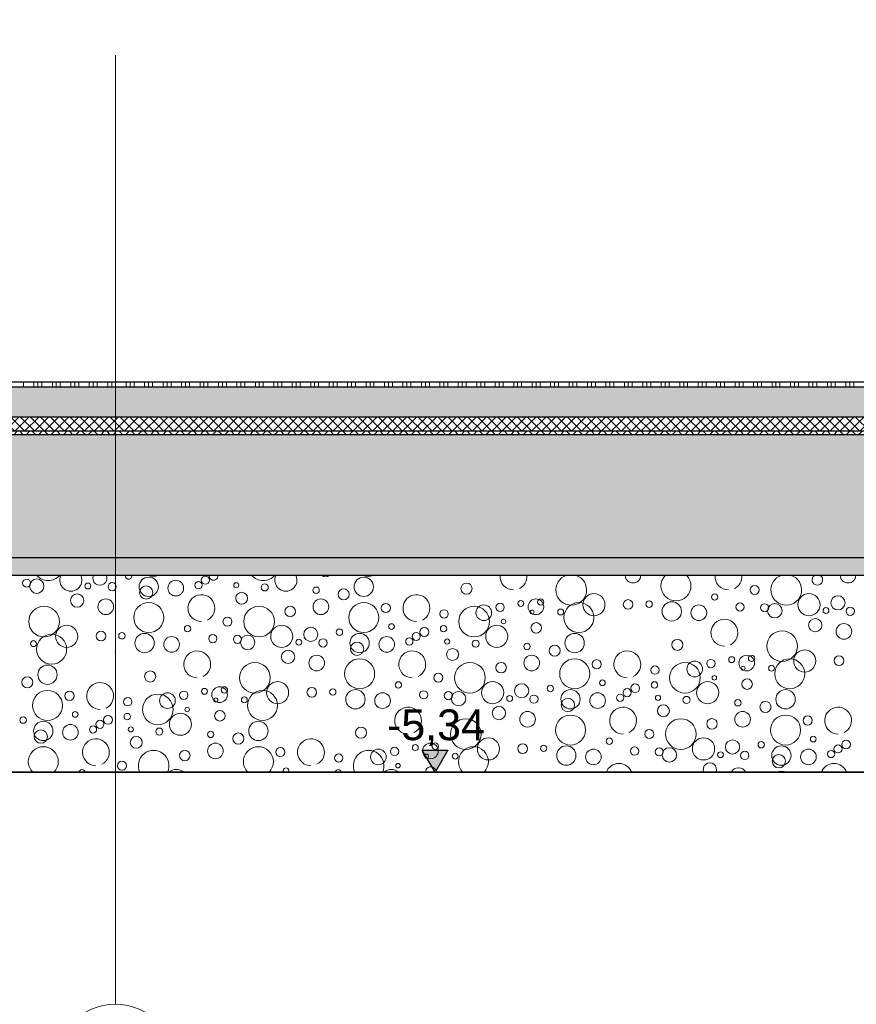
# Model space of a CAD drawing. Header units: metres. Extents: x -12 to 62.3, y -22.2 to 2.8.
# Tile 45 of 214: x 24.6 to 26.9, y -16.2 to -13.4. Entities that reach past the tile are written whole.
import ezdxf

# ---------------------------------------------------------------- set-up
doc = ezdxf.new("R2010")
doc.units = ezdxf.units.M
doc.header["$LTSCALE"] = 20
doc.header["$MEASUREMENT"] = 0
doc.linetypes.add('Raster', pattern=[0.2, 0.1, -0.05, 0, -0.05])
doc.linetypes.add('Strichlinie', pattern=[0.2, 0.15, -0.05])
doc.layers.get('0').update_dxf_attribs({"color": 8, "lineweight": 9})
doc.layers.get('Defpoints').update_dxf_attribs({"color": 8, "lineweight": 9})
for name, color, linetype in [('EG__..___A_____ZEICHNEN', 8, 'Continuous'), ('Neubau_A - Bodenaustausch', 8, 'Continuous'), ('Neubau_A - Sauberkeitsschicht', 8, 'Continuous'), ('Neubau_A-Bodenplatte', 8, 'Continuous'), ('Neubau_B-Bodenaufbau', 8, 'Continuous'), ('Neubau_R-Konstruktionsraster gross', 33, 'Continuous'), ('Neubau_T-Bemaßung', 8, 'Continuous')]:
    doc.layers.add(name, color=color, linetype=linetype)
doc.layers.add('S-Linien _ Schraffuren.2D', color=8, linetype='Continuous', lineweight=9)
doc.styles.add('ERSTELLTER_STIL_2', font='arial.ttf')
doc.dimstyles.new('ERSTELLTER_STIL__1', dxfattribs={"dimtxt": 0.0875, "dimasz": 0.059375, "dimexe": 0.18, "dimexo": 0.0625, "dimgap": 0, "dimtad": 1, "dimzin": 0, "dimdsep": 46, "dimtxsty": 'ERSTELLTER_STIL_2', "dimblk": 'ARROWHEAD_6', "dimblk1": 'ARROWHEAD_6', "dimblk2": 'ARROWHEAD_6', "dimcen": 0.09, "dimclrd": 7, "dimclre": 7, "dimclrt": 7, "dimazin": 0, "dimtfac": 1, "dimtdec": 4, "dimtmove": 0, "dimatfit": 3, "dimfxl": 1, "dimtolj": 1, "dimtzin": 0, "dimarcsym": 0})
pattern_1 = [(45, (2952.9134, -10.175), (-0.0353553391, 0.0353553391), [0.0375, -0.0125]), (45, (2952.9134, -10.139645), (-0.0353553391, 0.0353553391), [0.0375, -0.0125])]

# ---------------------------------------------------------------- blocks, each defined once
blk = doc.blocks.new('*X372', base_point=(-18420.1572, 0))
at = {"layer": 'Neubau_A - Bodenaustausch', "color": 253, "linetype": 'Continuous', "lineweight": 9, "true_color": 0x9f9f9f}
for centre, radius in [((-21348.1456, -4.8125), 0.0275), ((-21347.9845, -4.7936), 0.0115), ((-21347.5337, -4.8125), 0.0275), ((-21348.4931, -4.802), 0.0115), ((-21348.4641, -4.8106), 0.0205), ((-21348.3186, -4.8101), 0.00837), ((-21348.2496, -4.8121), 0.0118), ((-21348.1528, -4.8286), 0.0189), ((-21348.0685, -4.8163), 0.0223), ((-21348.0041, -4.8081), 0.0103), ((-21347.8965, -4.8081), 0.00732), ((-21347.8154, -4.8142), 0.0101), ((-21347.6693, -4.8223), 0.00908), ((-21347.2414, -4.8175), 0.0158), ((-21346.4215, -4.8213), 0.0128), ((-21348.3491, -4.8516), 0.0189), ((-21347.8812, -4.845), 0.0169), ((-21347.5908, -4.8341), 0.0158), ((-21346.879, -4.8634), 0.0315), ((-21346.5352, -4.8416), 0.00908), ((-21346.2671, -4.8634), 0.0315), ((-21346.1846, -4.8581), 0.0201), ((-21348.4434, -4.9113), 0.0436), ((-21348.2677, -4.8693), 0.0223), ((-21348.1455, -4.8999), 0.0427), ((-21347.8316, -4.9113), 0.0436), ((-21347.7431, -4.8825), 0.015), ((-21347.6559, -4.8693), 0.0223), ((-21347.5336, -4.8999), 0.0427), ((-21347.471, -4.8727), 0.013), ((-21347.2198, -4.9113), 0.0436), ((-21347.1922, -4.8863), 0.0223), ((-21347.146, -4.8708), 0.0119), ((-21347.0871, -4.8598), 0.00837), ((-21347.044, -4.8693), 0.0223), ((-21347.0303, -4.8558), 0.00908), ((-21346.9218, -4.8999), 0.0427), ((-21346.7816, -4.8627), 0.0137), ((-21346.7219, -4.8618), 0.00908), ((-21346.6574, -4.8825), 0.0275), ((-21346.5804, -4.8863), 0.0223), ((-21346.4632, -4.8698), 0.0117), ((-21346.3931, -4.872), 0.0115), ((-21346.3641, -4.8806), 0.0205), ((-21346.2186, -4.8801), 0.00837), ((-21346.1496, -4.8821), 0.0118), ((-21347.9215, -4.9113), 0.0128), ((-21347.3052, -4.8895), 0.0119), ((-21347.0547, -4.8842), 0.00574), ((-21346.9735, -4.8842), 0.00837), ((-21348.379, -4.9534), 0.0315), ((-21348.0352, -4.9316), 0.00908), ((-21347.7671, -4.9534), 0.0315), ((-21347.6846, -4.9481), 0.0201), ((-21347.4548, -4.9255), 0.00812), ((-21347.3614, -4.941), 0.0126), ((-21347.3067, -4.9316), 0.00908), ((-21347.1553, -4.9534), 0.0315), ((-21347.1362, -4.9113), 0.00642), ((-21347.043, -4.9293), 0.015), ((-21346.2491, -4.9216), 0.0189), ((-21346.1677, -4.9393), 0.0223), ((-21348.4218, -4.9899), 0.0427), ((-21348.2816, -4.9527), 0.0137), ((-21348.2219, -4.9518), 0.00908), ((-21348.1574, -4.9725), 0.0275), ((-21348.0804, -4.9763), 0.0223), ((-21347.9632, -4.9598), 0.0117), ((-21347.8931, -4.962), 0.0115), ((-21347.8641, -4.9706), 0.0205), ((-21347.6029, -4.9417), 0.00908), ((-21347.5456, -4.9725), 0.0275), ((-21347.4685, -4.9763), 0.0223), ((-21347.3845, -4.9536), 0.0115), ((-21346.9337, -4.9725), 0.0275), ((-21346.3434, -4.9813), 0.0436), ((-21348.4735, -4.9742), 0.00837), ((-21347.7186, -4.9701), 0.00837), ((-21347.6496, -4.9721), 0.0118), ((-21347.5528, -4.9886), 0.0189), ((-21347.4041, -4.9681), 0.0103), ((-21347.2965, -4.9681), 0.00732), ((-21347.2154, -4.9742), 0.0101), ((-21347.0693, -4.9823), 0.00908), ((-21346.9908, -4.9941), 0.0158), ((-21346.6414, -4.9775), 0.0158), ((-21347.7491, -5.0116), 0.0189), ((-21347.6677, -5.0293), 0.0223), ((-21347.2812, -5.005), 0.0169), ((-21347.0559, -5.0293), 0.0223), ((-21346.4871, -5.0198), 0.00837), ((-21346.444, -5.0293), 0.0223), ((-21346.4303, -5.0158), 0.00908), ((-21346.279, -5.0234), 0.0315), ((-21346.1816, -5.0227), 0.0137), ((-21348.4337, -5.0625), 0.0275), ((-21347.8434, -5.0713), 0.0436), ((-21347.5455, -5.0599), 0.0427), ((-21347.2316, -5.0713), 0.0436), ((-21347.1431, -5.0425), 0.015), ((-21346.9336, -5.0599), 0.0427), ((-21346.871, -5.0327), 0.013), ((-21346.7052, -5.0495), 0.0119), ((-21346.6198, -5.0713), 0.0436), ((-21346.5922, -5.0463), 0.0223), ((-21346.546, -5.0308), 0.0119), ((-21346.4547, -5.0442), 0.00574), ((-21346.3735, -5.0442), 0.00837), ((-21346.3218, -5.0599), 0.0427), ((-21348.4908, -5.0841), 0.0158), ((-21348.1414, -5.0675), 0.0158), ((-21347.3215, -5.0713), 0.0128), ((-21346.5362, -5.0713), 0.00642), ((-21347.944, -5.1193), 0.0223), ((-21347.9303, -5.1058), 0.00908), ((-21347.779, -5.1134), 0.0315), ((-21347.4352, -5.0916), 0.00908), ((-21347.1671, -5.1134), 0.0315), ((-21347.0846, -5.1081), 0.0201), ((-21347.0029, -5.1017), 0.00908), ((-21346.8548, -5.0855), 0.00812), ((-21346.7614, -5.101), 0.0126), ((-21346.7067, -5.0916), 0.00908), ((-21346.5553, -5.1134), 0.0315), ((-21346.443, -5.0893), 0.015), ((-21348.4336, -5.1499), 0.0427), ((-21348.371, -5.1227), 0.013), ((-21348.1198, -5.1613), 0.0436), ((-21348.0922, -5.1363), 0.0223), ((-21348.046, -5.1208), 0.0119), ((-21347.9871, -5.1098), 0.00837), ((-21347.8218, -5.1499), 0.0427), ((-21347.6816, -5.1127), 0.0137), ((-21347.6219, -5.1118), 0.00908), ((-21347.5574, -5.1325), 0.0275), ((-21347.4804, -5.1363), 0.0223), ((-21347.3632, -5.1198), 0.0117), ((-21347.2931, -5.122), 0.0115), ((-21347.2641, -5.1306), 0.0205), ((-21347.1186, -5.1301), 0.00837), ((-21347.0496, -5.1321), 0.0118), ((-21346.9456, -5.1325), 0.0275), ((-21346.8685, -5.1363), 0.0223), ((-21346.8041, -5.1281), 0.0103), ((-21346.7845, -5.1136), 0.0115), ((-21346.6965, -5.1281), 0.00732), ((-21346.6154, -5.1342), 0.0101), ((-21346.3337, -5.1325), 0.0275), ((-21348.2052, -5.1395), 0.0119), ((-21347.9547, -5.1342), 0.00574), ((-21347.8735, -5.1342), 0.00837), ((-21347.1491, -5.1716), 0.0189), ((-21346.9528, -5.1486), 0.0189), ((-21346.6812, -5.165), 0.0169), ((-21346.4693, -5.1423), 0.00908), ((-21346.3908, -5.1541), 0.0158), ((-21348.3548, -5.1755), 0.00812), ((-21348.2614, -5.191), 0.0126), ((-21348.2067, -5.1816), 0.00908), ((-21348.0553, -5.2034), 0.0315), ((-21348.0362, -5.1613), 0.00642), ((-21347.943, -5.1793), 0.015), ((-21347.0677, -5.1893), 0.0223), ((-21346.9455, -5.2199), 0.0427), ((-21346.4559, -5.1893), 0.0223), ((-21346.3336, -5.2199), 0.0427), ((-21346.271, -5.1927), 0.013), ((-21348.5029, -5.1917), 0.00908), ((-21348.4456, -5.2225), 0.0275), ((-21348.3685, -5.2263), 0.0223), ((-21348.3041, -5.2181), 0.0103), ((-21348.2845, -5.2036), 0.0115), ((-21347.8337, -5.2225), 0.0275), ((-21347.2434, -5.2313), 0.0436), ((-21346.6316, -5.2313), 0.0436), ((-21346.5431, -5.2025), 0.015), ((-21348.4528, -5.2386), 0.0189), ((-21348.1965, -5.2181), 0.00732), ((-21348.1154, -5.2242), 0.0101), ((-21347.9693, -5.2323), 0.00908), ((-21347.8908, -5.2441), 0.0158), ((-21347.5414, -5.2275), 0.0158), ((-21346.7215, -5.2313), 0.0128), ((-21348.1812, -5.255), 0.0169), ((-21347.9559, -5.2793), 0.0223), ((-21347.3871, -5.2698), 0.00837), ((-21347.344, -5.2793), 0.0223), ((-21347.3303, -5.2658), 0.00908), ((-21347.179, -5.2734), 0.0315), ((-21347.0816, -5.2727), 0.0137), ((-21347.0219, -5.2718), 0.00908), ((-21346.9574, -5.2925), 0.0275), ((-21346.8352, -5.2516), 0.00908), ((-21346.5671, -5.2734), 0.0315), ((-21346.4846, -5.2681), 0.0201), ((-21346.4029, -5.2617), 0.00908), ((-21346.3456, -5.2925), 0.0275), ((-21346.2548, -5.2455), 0.00812), ((-21346.1845, -5.2736), 0.0115), ((-21346.1614, -5.261), 0.0126), ((-21348.0431, -5.2925), 0.015), ((-21347.771, -5.2827), 0.013), ((-21347.6052, -5.2995), 0.0119), ((-21347.4922, -5.2963), 0.0223), ((-21347.446, -5.2808), 0.0119), ((-21347.3547, -5.2942), 0.00574), ((-21347.2735, -5.2942), 0.00837), ((-21346.8804, -5.2963), 0.0223), ((-21346.7632, -5.2798), 0.0117), ((-21346.6931, -5.282), 0.0115), ((-21346.6641, -5.2906), 0.0205), ((-21346.5186, -5.2901), 0.00837), ((-21346.4496, -5.2921), 0.0118), ((-21346.3528, -5.3086), 0.0189), ((-21346.2685, -5.2963), 0.0223), ((-21346.2041, -5.2881), 0.0103), ((-21348.2215, -5.3213), 0.0128), ((-21347.4362, -5.3213), 0.00642)]:
    blk.add_circle(centre, radius, dxfattribs=at)
for centre, radius, start, end in [((-21348.4316, -4.7513), 0.0436, 221.1632, 318.8368), ((-21348.3671, -4.7934), 0.0315, 154.921, 25.079), ((-21348.2846, -4.7881), 0.0201, 156.4192, 23.5808), ((-21348.2029, -4.7817), 0.00908, 169.2176, 10.7824), ((-21348.1336, -4.7399), 0.0427, 249.9793, 290.0207), ((-21347.9614, -4.781), 0.0126, 175.2996, 4.7004), ((-21347.9067, -4.7716), 0.00908, 248.584, 291.416), ((-21347.8198, -4.7513), 0.0436, 221.1632, 318.8368), ((-21347.7553, -4.7934), 0.0315, 154.921, 25.079), ((-21347.643, -4.7693), 0.015, 225.3939, 314.6061), ((-21347.5218, -4.7399), 0.0427, 249.9793, 290.0207), ((-21347.1077, -4.7831), 0.0382, 175.2997, 270), ((-21347.1077, -4.7831), 0.0382, 296.5651, 4.7003), ((-21346.9434, -4.8213), 0.0436, 108.3907, 71.6093), ((-21346.8491, -4.7616), 0.0189, 255.8778, 284.1222), ((-21346.7677, -4.7793), 0.0223, 181.7745, 358.2255), ((-21346.6455, -4.8099), 0.0427, 135.6218, 44.3782), ((-21346.4959, -4.7831), 0.0382, 175.2997, 270), ((-21346.4959, -4.7831), 0.0382, 296.5651, 4.7003), ((-21346.3316, -4.8213), 0.0436, 108.3907, 71.6093), ((-21346.2431, -4.7925), 0.015, 123.5224, 56.4776), ((-21346.1559, -4.7793), 0.0223, 181.7745, 358.2255), ((-21347.9959, -4.8731), 0.0382, 296.5651, 270), ((-21347.384, -4.8731), 0.0382, 296.5651, 270), ((-21346.5077, -4.9431), 0.0382, 296.5651, 270), ((-21348.0077, -5.0331), 0.0382, 296.5651, 270), ((-21347.3959, -5.0331), 0.0382, 296.5651, 270), ((-21346.784, -5.0331), 0.0382, 296.5651, 270), ((-21348.284, -5.1231), 0.0382, 296.5651, 270), ((-21347.4077, -5.1931), 0.0382, 296.5651, 270), ((-21346.7959, -5.1931), 0.0382, 296.5651, 270), ((-21346.184, -5.1931), 0.0382, 296.5651, 270), ((-21348.2959, -5.2831), 0.0382, 296.5651, 270), ((-21347.684, -5.2831), 0.0382, 296.5651, 270), ((-21348.4455, -5.3099), 0.0427, 315.1356, 224.8644), ((-21348.1316, -5.3213), 0.0436, 334.6203, 205.3797), ((-21347.8336, -5.3099), 0.0427, 315.1356, 224.8644), ((-21347.5198, -5.3213), 0.0436, 334.6203, 205.3797), ((-21347.2218, -5.3099), 0.0427, 315.1356, 224.8644), ((-21346.8077, -5.3531), 0.0382, 20.1035, 159.8965), ((-21346.5491, -5.3316), 0.0189, 333.7845, 206.2155), ((-21346.1959, -5.3531), 0.0382, 20.1035, 159.8965), ((-21348.3352, -5.3416), 0.00908, 9.8434, 170.1566), ((-21348.0671, -5.3634), 0.0315, 47.8435, 132.1565), ((-21347.9846, -5.3581), 0.0201, 63.7059, 116.2941), ((-21347.7548, -5.3355), 0.00812, 326.0227, 213.9773), ((-21347.6614, -5.351), 0.0126, 61.0503, 118.9497), ((-21347.6067, -5.3416), 0.00908, 9.8434, 170.1566), ((-21347.4553, -5.3634), 0.0315, 47.8435, 132.1565), ((-21347.343, -5.3393), 0.015, 357.4244, 182.5756), ((-21346.4677, -5.3493), 0.0223, 24.7066, 155.2934), ((-21346.3455, -5.3799), 0.0427, 68.9917, 111.0083)]:
    blk.add_arc(centre, radius, start, end, dxfattribs=at)
blk = doc.blocks.new('ARROWHEAD_6')
at = {"color": 0, "linetype": 'Continuous', "lineweight": 0}
for p, q in [((-0.5, -0.5), (0.5, 0.5)), ((0, 0), (-1, 0))]:
    blk.add_line(p, q, dxfattribs=at)
blk = doc.blocks.new('*D478')
at = {"layer": 'Defpoints', "color": 0, "linetype": 'Continuous', "transparency": 16777216}
for p in [(19.0274, -14.555), (45.515, -14.555), (18.45, -15.055)]:
    blk.add_point(p, dxfattribs=at)
at = {"layer": 'Neubau_T-Bemaßung', "linetype": 'Continuous', "lineweight": -2, "transparency": 16777216}
for p, q in [((45.4525, -14.555), (18.8474, -14.555)), ((19.0274, -14.6144), (19.0274, -14.6249)), ((19.0274, -14.9956), (19.0274, -14.8519)), ((18.5125, -15.055), (19.2074, -15.055))]:
    blk.add_line(p, q, dxfattribs=at)
at = {"layer": 'Neubau_T-Bemaßung', "linetype": 'Continuous', "lineweight": -2, "transparency": 16777216, "xscale": 0.059375, "yscale": 0.059375, "zscale": 0.059375}
for p, rotation in [((19.0274, -14.555), 90), ((19.0274, -15.055), 270)]:
    blk.add_blockref('ARROWHEAD_6', p, dxfattribs=dict(at, rotation=rotation))
at = {"layer": 'Neubau_T-Bemaßung', "linetype": 'Continuous', "transparency": 16777216, "insert": (19.0274, -14.7384), "char_height": 0.0875, "attachment_point": 5, "rotation": 90, "style": 'ERSTELLTER_STIL_2'}
blk.add_mtext('\\A1;0.50', dxfattribs=at)
blk = doc.blocks.new('*D479')
at = {"layer": 'Defpoints', "color": 0, "linetype": 'Continuous', "transparency": 16777216}
for p in [(14.85, -14.405), (18.9135, -14.405), (45.515, -14.555)]:
    blk.add_point(p, dxfattribs=at)
at = {"layer": 'Neubau_T-Bemaßung', "linetype": 'Continuous', "lineweight": -2, "transparency": 16777216}
for p, q in [((18.9135, -14.405), (18.9135, -14.3072)), ((14.9125, -14.405), (19.0935, -14.405)), ((18.9135, -14.4956), (18.9135, -14.4644)), ((45.4525, -14.555), (18.7335, -14.555))]:
    blk.add_line(p, q, dxfattribs=at)
at = {"layer": 'Neubau_T-Bemaßung', "linetype": 'Continuous', "lineweight": -2, "transparency": 16777216, "xscale": 0.059375, "yscale": 0.059375, "zscale": 0.059375}
for p, rotation in [((18.9135, -14.405), 90), ((18.9135, -14.555), 270)]:
    blk.add_blockref('ARROWHEAD_6', p, dxfattribs=dict(at, rotation=rotation))
at = {"layer": 'Neubau_T-Bemaßung', "linetype": 'Continuous', "transparency": 16777216, "insert": (19.0274, -14.3072), "char_height": 0.0875, "attachment_point": 5, "rotation": 90, "style": 'ERSTELLTER_STIL_2'}
blk.add_mtext('\\A1;0.15', dxfattribs=at)
blk = doc.blocks.new('*D480')
at = {"layer": 'Defpoints', "color": 0, "linetype": 'Continuous', "transparency": 16777216}
for p in [(19.0274, -10.655), (45.53, -10.655), (14.85, -14.405)]:
    blk.add_point(p, dxfattribs=at)
at = {"layer": 'Neubau_T-Bemaßung', "linetype": 'Continuous', "lineweight": -2, "transparency": 16777216}
for p, q in [((45.4675, -10.655), (18.8474, -10.655)), ((19.0274, -10.7144), (19.0274, -12.3528)), ((19.0274, -14.3456), (19.0274, -12.5807)), ((14.9125, -14.405), (19.2074, -14.405))]:
    blk.add_line(p, q, dxfattribs=at)
at = {"layer": 'Neubau_T-Bemaßung', "linetype": 'Continuous', "lineweight": -2, "transparency": 16777216, "xscale": 0.059375, "yscale": 0.059375, "zscale": 0.059375}
for p, rotation in [((19.0274, -10.655), 90), ((19.0274, -14.405), 270)]:
    blk.add_blockref('ARROWHEAD_6', p, dxfattribs=dict(at, rotation=rotation))
at = {"layer": 'Neubau_T-Bemaßung', "linetype": 'Continuous', "transparency": 16777216, "insert": (19.0274, -12.4668), "char_height": 0.0875, "attachment_point": 5, "rotation": 90, "style": 'ERSTELLTER_STIL_2'}
blk.add_mtext('\\A1;3.75', dxfattribs=at)
blk = doc.blocks.new('*D494')
at = {"layer": 'Defpoints', "color": 0, "linetype": 'Continuous', "transparency": 16777216}
for p in [(19.3774, -14.555), (45.515, -14.555), (20.25, -15.055)]:
    blk.add_point(p, dxfattribs=at)
at = {"layer": 'Neubau_T-Bemaßung', "linetype": 'Continuous', "lineweight": -2, "transparency": 16777216}
for p, q in [((45.4525, -14.555), (19.1974, -14.555)), ((19.3774, -14.6144), (19.3774, -14.6917)), ((19.3774, -14.9956), (19.3774, -14.9186)), ((20.1875, -15.055), (19.1974, -15.055))]:
    blk.add_line(p, q, dxfattribs=at)
at = {"layer": 'Neubau_T-Bemaßung', "linetype": 'Continuous', "lineweight": -2, "transparency": 16777216, "xscale": 0.059375, "yscale": 0.059375, "zscale": 0.059375}
for p, rotation in [((19.3774, -14.555), 90), ((19.3774, -15.055), 270)]:
    blk.add_blockref('ARROWHEAD_6', p, dxfattribs=dict(at, rotation=rotation))
at = {"layer": 'Neubau_T-Bemaßung', "linetype": 'Continuous', "transparency": 16777216, "insert": (19.3774, -14.8051), "char_height": 0.0875, "attachment_point": 5, "rotation": 90, "style": 'ERSTELLTER_STIL_2'}
blk.add_mtext('\\A1;0.50', dxfattribs=at)
blk = doc.blocks.new('*D495')
at = {"layer": 'Defpoints', "color": 0, "linetype": 'Continuous', "transparency": 16777216}
for p in [(19.3774, -10.655), (45.53, -10.655), (45.515, -14.555)]:
    blk.add_point(p, dxfattribs=at)
at = {"layer": 'Neubau_T-Bemaßung', "linetype": 'Continuous', "lineweight": -2, "transparency": 16777216}
for p, q in [((45.4675, -10.655), (19.1974, -10.655)), ((19.3774, -10.7144), (19.3774, -12.495)), ((19.3774, -14.4956), (19.3774, -12.722)), ((45.4525, -14.555), (19.1974, -14.555))]:
    blk.add_line(p, q, dxfattribs=at)
at = {"layer": 'Neubau_T-Bemaßung', "linetype": 'Continuous', "lineweight": -2, "transparency": 16777216, "xscale": 0.059375, "yscale": 0.059375, "zscale": 0.059375}
for p, rotation in [((19.3774, -10.655), 90), ((19.3774, -14.555), 270)]:
    blk.add_blockref('ARROWHEAD_6', p, dxfattribs=dict(at, rotation=rotation))
at = {"layer": 'Neubau_T-Bemaßung', "linetype": 'Continuous', "transparency": 16777216, "insert": (19.3774, -12.6085), "char_height": 0.0875, "attachment_point": 5, "rotation": 90, "style": 'ERSTELLTER_STIL_2'}
blk.add_mtext('\\A1;3.90', dxfattribs=at)

msp = doc.modelspace()

# ---------------------------------------------------------------- hatches: boundary and pattern name
at = {"layer": 'Neubau_A - Sauberkeitsschicht', "linetype": 'Continuous'}
h = msp.add_hatch(dxfattribs=at)
h.set_pattern_fill('BETON__UNBEWEHRT_0001', color=256, style=0, pattern_type=2)
h.set_pattern_definition(pattern_1)
h.paths.add_polyline_path([(23.525, -14.955), (48.9511, -14.955), (48.9511, -14.905), (23.525, -14.905)])
at = {"layer": 'Neubau_A-Bodenplatte', "linetype": 'Continuous'}
h = msp.add_hatch(dxfattribs=at)
h.set_pattern_fill('BETON__STAHLBETON_0001', color=256, style=0, pattern_type=2)
h.set_pattern_definition([(45, (2952.9134, -10.175), (-0.0848528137, 0.0848528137), []), (45, (2952.87097, -10.13257), (-0.0848528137, 0.0848528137), [0.09, -0.03])])
h.paths.add_polyline_path([(45.515, -14.555), (14.39, -14.555), (14.39, -14.905), (45.515, -14.905)])
at = {"layer": 'Neubau_B-Bodenaufbau', "linetype": 'Continuous'}
h = msp.add_hatch(dxfattribs=at)
h.set_pattern_fill('BETON__UNBEWEHRT_0001', color=256, style=0, pattern_type=2)
h.set_pattern_definition(pattern_1)
h.paths.add_polyline_path([(22.685, -14.505), (45.055, -14.505), (45.055, -14.42), (22.685, -14.42)])
h = msp.add_hatch(dxfattribs=at)
h.set_pattern_fill('DÄMMUNG__HART_2_0001', color=256, style=0, pattern_type=2)
h.set_pattern_definition([(45, (2952.9134, -10.175), (-0.01414213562, 0.01414213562), []), (135, (2952.9134, -10.175), (0.01414213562, 0.01414213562), [])])
h.paths.add_polyline_path([(22.685, -14.505), (22.685, -14.545), (45.055, -14.545), (45.055, -14.505)])
h = msp.add_hatch(dxfattribs=at)
h.set_pattern_fill('GUßASPHALT_0001', color=256, style=0, pattern_type=2)
h.set_pattern_definition([(45, (2952.9134, -10.175), (-0.01767766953, 0.01767766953), []), (135, (2952.9134, -10.175), (0.01767766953, 0.01767766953), [])])
h.paths.add_polyline_path([(22.685, -14.555), (45.055, -14.555), (45.055, -14.545), (22.685, -14.545)])
at = {"layer": 'Neubau_T-Bemaßung', "linetype": 'Continuous'}
msp.add_hatch(color=256, dxfattribs=at).paths.add_polyline_path([(25.7397, -15.515), (25.7759, -15.4525), (25.7034, -15.4525)])

# ---------------------------------------------------------------- linework, layer by layer
at = {"layer": 'EG__..___A_____ZEICHNEN'}
msp.add_lwpolyline([(9.4144, -11.5194), (13.55, -15.655), (14.23, -15.655), (17.8213, -15.655), (17.9713, -15.805), (20.7287, -15.805), (20.8787, -15.655), (23.975, -15.655), (24.115, -15.515), (45.675, -15.515), (46.2521, -15.515), (47.1231, -15.515), (49.9511, -15.515), (54.1607, -11.3054), (62.23, -11.3946), (62.23, -22.195), (-11.9977, -22.195)], dxfattribs=at)
at = {"layer": 'Neubau_A - Bodenaustausch', "linetype": 'Continuous'}
msp.add_line((45.675, -15.515), (24.115, -15.515), dxfattribs=at)
at = {"layer": 'Neubau_A - Sauberkeitsschicht', "linetype": 'Continuous'}
msp.add_line((45.675, -14.955), (23.715, -14.955), dxfattribs=at)
at = {"layer": 'Neubau_A-Bodenplatte', "linetype": 'Continuous', "flags": 128}
for points in [[(45.055, -14.555), (22.685, -14.555), (22.525, -14.555)], [(45.515, -14.905), (23.525, -14.905), (20.4, -14.905)]]:
    msp.add_lwpolyline(points, dxfattribs=at)
at = {"layer": 'Neubau_B-Bodenaufbau', "linetype": 'Continuous'}
for p, q in [((45.055, -14.405), (22.685, -14.405)), ((45.055, -14.42), (22.685, -14.42)), ((45.055, -14.505), (22.685, -14.505)), ((45.055, -14.545), (22.685, -14.545))]:
    msp.add_line(p, q, dxfattribs=at)
at = {"layer": 'Neubau_B-Bodenaufbau', "linetype": 'Continuous', "lineweight": 9}
for p, q in [((24.5684, -14.405), (24.5684, -14.42)), ((24.5984, -14.405), (24.5984, -14.42)), ((24.6096, -14.405), (24.6096, -14.42)), ((24.6209, -14.405), (24.6209, -14.42)), ((24.6509, -14.405), (24.6509, -14.42)), ((24.6621, -14.405), (24.6621, -14.42)), ((24.6734, -14.405), (24.6734, -14.42)), ((24.7034, -14.405), (24.7034, -14.42)), ((24.7146, -14.405), (24.7146, -14.42)), ((24.7259, -14.405), (24.7259, -14.42)), ((24.7559, -14.405), (24.7559, -14.42)), ((24.7671, -14.405), (24.7671, -14.42)), ((24.7784, -14.405), (24.7784, -14.42)), ((24.8084, -14.405), (24.8084, -14.42)), ((24.8196, -14.405), (24.8196, -14.42)), ((24.8309, -14.405), (24.8309, -14.42)), ((24.8609, -14.405), (24.8609, -14.42)), ((24.8721, -14.405), (24.8721, -14.42)), ((24.8834, -14.405), (24.8834, -14.42)), ((24.9134, -14.405), (24.9134, -14.42)), ((24.9246, -14.405), (24.9246, -14.42)), ((24.9359, -14.405), (24.9359, -14.42)), ((24.9659, -14.405), (24.9659, -14.42)), ((24.9771, -14.405), (24.9771, -14.42)), ((24.9884, -14.405), (24.9884, -14.42)), ((25.0184, -14.405), (25.0184, -14.42)), ((25.0296, -14.405), (25.0296, -14.42)), ((25.0409, -14.405), (25.0409, -14.42)), ((25.0709, -14.405), (25.0709, -14.42)), ((25.0821, -14.405), (25.0821, -14.42)), ((25.0934, -14.405), (25.0934, -14.42)), ((25.1234, -14.405), (25.1234, -14.42)), ((25.1346, -14.405), (25.1346, -14.42)), ((25.1459, -14.405), (25.1459, -14.42)), ((25.1759, -14.405), (25.1759, -14.42)), ((25.1871, -14.405), (25.1871, -14.42)), ((25.1984, -14.405), (25.1984, -14.42)), ((25.2284, -14.405), (25.2284, -14.42)), ((25.2396, -14.405), (25.2396, -14.42)), ((25.2509, -14.405), (25.2509, -14.42)), ((25.2809, -14.405), (25.2809, -14.42)), ((25.2921, -14.405), (25.2921, -14.42)), ((25.3034, -14.405), (25.3034, -14.42)), ((25.3334, -14.405), (25.3334, -14.42)), ((25.3446, -14.405), (25.3446, -14.42)), ((25.3559, -14.405), (25.3559, -14.42)), ((25.3859, -14.405), (25.3859, -14.42)), ((25.3971, -14.405), (25.3971, -14.42)), ((25.4084, -14.405), (25.4084, -14.42)), ((25.4384, -14.405), (25.4384, -14.42)), ((25.4496, -14.405), (25.4496, -14.42)), ((25.4609, -14.405), (25.4609, -14.42)), ((25.4909, -14.405), (25.4909, -14.42)), ((25.5021, -14.405), (25.5021, -14.42)), ((25.5134, -14.405), (25.5134, -14.42)), ((25.5434, -14.405), (25.5434, -14.42)), ((25.5546, -14.405), (25.5546, -14.42)), ((25.5659, -14.405), (25.5659, -14.42)), ((25.5959, -14.405), (25.5959, -14.42)), ((25.6071, -14.405), (25.6071, -14.42)), ((25.6184, -14.405), (25.6184, -14.42)), ((25.6484, -14.405), (25.6484, -14.42)), ((25.6596, -14.405), (25.6596, -14.42)), ((25.6709, -14.405), (25.6709, -14.42)), ((25.7009, -14.405), (25.7009, -14.42)), ((25.7121, -14.405), (25.7121, -14.42)), ((25.7234, -14.405), (25.7234, -14.42)), ((25.7534, -14.405), (25.7534, -14.42)), ((25.7646, -14.405), (25.7646, -14.42)), ((25.7759, -14.405), (25.7759, -14.42)), ((25.8059, -14.405), (25.8059, -14.42)), ((25.8171, -14.405), (25.8171, -14.42)), ((25.8284, -14.405), (25.8284, -14.42)), ((25.8584, -14.405), (25.8584, -14.42)), ((25.8696, -14.405), (25.8696, -14.42)), ((25.8809, -14.405), (25.8809, -14.42)), ((25.9109, -14.405), (25.9109, -14.42)), ((25.9221, -14.405), (25.9221, -14.42)), ((25.9334, -14.405), (25.9334, -14.42)), ((25.9634, -14.405), (25.9634, -14.42)), ((25.9746, -14.405), (25.9746, -14.42)), ((25.9859, -14.405), (25.9859, -14.42)), ((26.0159, -14.405), (26.0159, -14.42)), ((26.0271, -14.405), (26.0271, -14.42)), ((26.0384, -14.405), (26.0384, -14.42)), ((26.0684, -14.405), (26.0684, -14.42)), ((26.0796, -14.405), (26.0796, -14.42)), ((26.0909, -14.405), (26.0909, -14.42)), ((26.1209, -14.405), (26.1209, -14.42)), ((26.1321, -14.405), (26.1321, -14.42)), ((26.1434, -14.405), (26.1434, -14.42)), ((26.1734, -14.405), (26.1734, -14.42)), ((26.1846, -14.405), (26.1846, -14.42)), ((26.1959, -14.405), (26.1959, -14.42)), ((26.2259, -14.405), (26.2259, -14.42)), ((26.2371, -14.405), (26.2371, -14.42)), ((26.2484, -14.405), (26.2484, -14.42)), ((26.2784, -14.405), (26.2784, -14.42)), ((26.2896, -14.405), (26.2896, -14.42)), ((26.3009, -14.405), (26.3009, -14.42)), ((26.3309, -14.405), (26.3309, -14.42)), ((26.3421, -14.405), (26.3421, -14.42)), ((26.3534, -14.405), (26.3534, -14.42)), ((26.3834, -14.405), (26.3834, -14.42)), ((26.3946, -14.405), (26.3946, -14.42)), ((26.4059, -14.405), (26.4059, -14.42)), ((26.4359, -14.405), (26.4359, -14.42)), ((26.4471, -14.405), (26.4471, -14.42)), ((26.4584, -14.405), (26.4584, -14.42)), ((26.4884, -14.405), (26.4884, -14.42)), ((26.4996, -14.405), (26.4996, -14.42)), ((26.5109, -14.405), (26.5109, -14.42)), ((26.5409, -14.405), (26.5409, -14.42)), ((26.5521, -14.405), (26.5521, -14.42)), ((26.5634, -14.405), (26.5634, -14.42)), ((26.5934, -14.405), (26.5934, -14.42)), ((26.6046, -14.405), (26.6046, -14.42)), ((26.6159, -14.405), (26.6159, -14.42)), ((26.6459, -14.405), (26.6459, -14.42)), ((26.6571, -14.405), (26.6571, -14.42)), ((26.6684, -14.405), (26.6684, -14.42)), ((26.6984, -14.405), (26.6984, -14.42)), ((26.7096, -14.405), (26.7096, -14.42)), ((26.7209, -14.405), (26.7209, -14.42)), ((26.7509, -14.405), (26.7509, -14.42)), ((26.7621, -14.405), (26.7621, -14.42)), ((26.7734, -14.405), (26.7734, -14.42)), ((26.8034, -14.405), (26.8034, -14.42)), ((26.8146, -14.405), (26.8146, -14.42)), ((26.8259, -14.405), (26.8259, -14.42)), ((26.8559, -14.405), (26.8559, -14.42)), ((26.8671, -14.405), (26.8671, -14.42)), ((26.8784, -14.405), (26.8784, -14.42)), ((26.9084, -14.405), (26.9084, -14.42)), ((26.9196, -14.405), (26.9196, -14.42)), ((26.9309, -14.405), (26.9309, -14.42))]:
    msp.add_line(p, q, dxfattribs=at)
at = {"layer": 'Neubau_R-Konstruktionsraster gross', "linetype": 'Raster', "lineweight": 9}
for p, q in [((24.83, -1.175), (24.83, -15.175)), ((24.83, -15.175), (24.83, -16.175))]:
    msp.add_line(p, q, dxfattribs=at)
at = {"layer": 'Neubau_R-Konstruktionsraster gross', "linetype": 'Continuous', "lineweight": 9, "flags": 128}
msp.add_lwpolyline([(24.83, -16.525, 1), (24.83, -16.175, 1)], format="xyb", close=True, dxfattribs=at)
at = {"layer": 'Neubau_R-Konstruktionsraster gross', "linetype": 'Raster', "lineweight": 9}
msp.add_point((24.83, -15.175), dxfattribs=at)
msp.add_point((24.83, -15.175), dxfattribs=at)
at = {"layer": 'Neubau_T-Bemaßung', "linetype": 'Continuous'}
for p, q in [((25.7397, -15.515), (25.7034, -15.4525)), ((25.7034, -15.4525), (25.7759, -15.4525)), ((25.7759, -15.4525), (25.7397, -15.515)), ((25.7397, -15.515), (25.6928, -15.515)), ((25.7397, -15.515), (25.7866, -15.515))]:
    msp.add_line(p, q, dxfattribs=at)
at = {"layer": 'S-Linien _ Schraffuren.2D', "color": 21, "linetype": 'Strichlinie', "flags": 128}
msp.add_lwpolyline([(54.1607, -11.3054), (52.23, -11.284), (48.5204, -11.243), (46.1146, -11.201), (45.9894, -11.1053), (43.0553, -11.0705), (36.8715, -10.9761), (32.342, -10.9037), (27.1349, -10.8189), (17.8029, -10.6526), (12.8627, -10.5786), (12.7626, -10.6353), (12.3922, -10.6329), (10.3622, -10.6318), (8.3064, -10.614), (8.2075, -10.6292), (1.2151, -10.6559), (-0.1429, -10.7019), (-2.2849, -10.6801), (-1.3, -11.665), (0.34, -11.665), (0.34, -11.405), (9.14, -11.405), (13.39, -15.655), (17.8213, -15.655), (17.9713, -15.805), (20.7287, -15.805), (20.8787, -15.655), (23.975, -15.655), (24.115, -15.515), (49.9511, -15.515)], close=True, dxfattribs=at)

# ---------------------------------------------------------------- block references
at = {"layer": 'Neubau_A - Bodenaustausch'}
msp.add_blockref('*X372', (2952.9134, -10.175), dxfattribs=at)

# ---------------------------------------------------------------- texts
at = {"layer": 'Neubau_T-Bemaßung', "insert": (25.6029, -15.44), "char_height": 0.0875, "attachment_point": 7, "style": 'ERSTELLTER_STIL_2'}
msp.add_mtext('\\A1;-5,34', dxfattribs=at)

# ---------------------------------------------------------------- dimensions: what is measured, and where the dimension line sits
at = {"layer": 'Neubau_T-Bemaßung', "linetype": 'Continuous'}
for base, p1, p2, picture, middle in [((19.0274, -10.655), (14.85, -14.405), (45.53, -10.655), '*D480', (19.0274, -12.4668)), ((19.3774, -10.655), (45.515, -14.555), (45.53, -10.655), '*D495', (19.3774, -12.6085)), ((18.9135, -14.405), (45.515, -14.555), (14.85, -14.405), '*D479', (19.0274, -14.3072)), ((19.0274, -14.555), (18.45, -15.055), (45.515, -14.555), '*D478', (19.0274, -14.7384)), ((19.3774, -14.555), (20.25, -15.055), (45.515, -14.555), '*D494', (19.3774, -14.8051))]:
    dim = msp.add_linear_dim(base=base, p1=p1, p2=p2, angle=90, dimstyle='ERSTELLTER_STIL__1', override={"dimclrd": 256, "dimclre": 256, "dimclrt": 256}, dxfattribs=at)
    dim.commit()
    dim.dimension.update_dxf_attribs({"geometry": picture, "text_midpoint": middle, "dimtype": 160, "text_rotation": 90})

doc.saveas('drawing.dxf')
